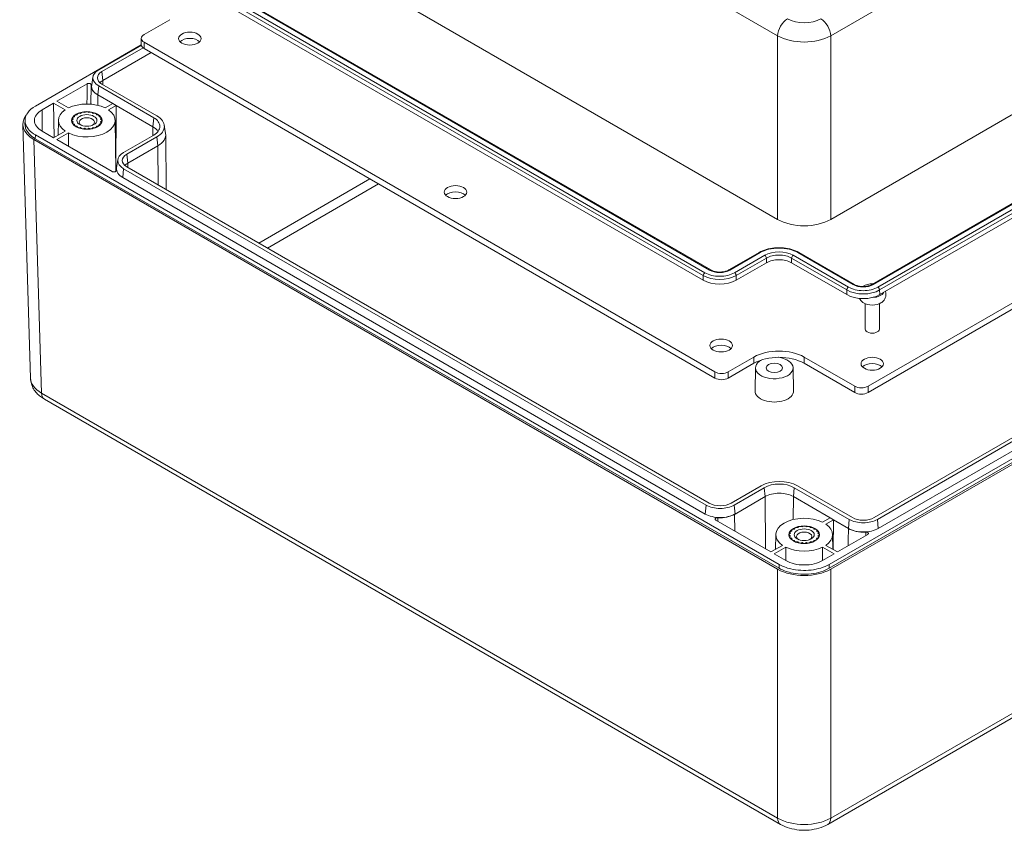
# Model space of a CAD drawing. Header units: millimetres. Extents: x 32 to 1714, y 32 to 1317.
# Tile 22 of 28: x 1137 to 1346, y 871 to 1044. Entities that reach past the tile are written whole.
import ezdxf

# ---------------------------------------------------------------- set-up
doc = ezdxf.new("R2010")
doc.units = ezdxf.units.MM
doc.header["$LTSCALE"] = 6.25
doc.layers.add('Visible (ANSI)', color=7, linetype='Continuous', lineweight=9)
doc.layers.add('Visible Narrow (ANSI)', color=7, linetype='Continuous', lineweight=9)

msp = doc.modelspace()

# ---------------------------------------------------------------- linework, layer by layer
at = {"layer": 'Visible (ANSI)'}
for p, q in [((1308.8405, 1001.1872), (1509.2087, 1116.8698)), ((1139.5167, 1092.43), (1297.554, 1001.1872)), ((1159.3198, 1062.0522), (1283.3393, 990.4495)), ((1157.7374, 1059.8702), (1281.7569, 988.2675)), ((1168.4262, 1043.6054), (1162.9654, 1040.4526)), ((1308.4891, 927.906), (1508.8573, 1043.5886)), ((1308.4983, 927.086), (1508.8666, 1042.7686)), ((1509.1854, 1042.5703), (1308.8419, 926.9019)), ((1162.3796, 1038.3088), (1162.3796, 1039.6361)), ((1162.3818, 1038.2545), (1139.8708, 1025.2578)), ((1153.3295, 1032.971), (1162.3883, 1038.2011)), ((1154.0066, 1032.5801), (1162.7582, 1037.6328)), ((1162.9654, 1038.8196), (1284.2342, 968.805)), ((1162.9654, 1037.4923), (1284.2342, 967.4777)), ((1154.1976, 1030.678), (1164.4828, 1036.6162)), ((1317.6583, 987.3877), (1398.0528, 1033.8035)), ((1152.1093, 1031.4596), (1151.8408, 1029.6809)), ((1319.2406, 985.2056), (1399.6351, 1031.6214)), ((1144.4574, 1026.2767), (1150.892, 1029.9916)), ((1151.7208, 1029.5295), (1151.6794, 1025.6548)), ((1165.0093, 1022.7818), (1153.3295, 1029.5251)), ((1165.6864, 1023.1727), (1154.0066, 1029.9161)), ((1153.1389, 1027.6228), (1156.3137, 1025.7899)), ((1141.2826, 1024.4437), (1143.7519, 1025.8693)), ((1143.8336, 1018.5845), (1143.7519, 1025.8693)), ((1143.7519, 1025.8693), (1146.1971, 1024.4576)), ((1146.9026, 1024.8649), (1144.4574, 1026.2767)), ((1156.3137, 1025.7899), (1154.7117, 1024.8649)), ((1155.4173, 1024.4576), (1157.0193, 1025.3825)), ((1157.0193, 1025.3825), (1156.3137, 1025.7899)), ((1157.0193, 1025.3825), (1156.9668, 1011.4187)), ((1157.0193, 1025.3825), (1164.8187, 1020.8795)), ((1148.2046, 1022.9689), (1147.836, 1022.8495)), ((1148.1553, 1023.2113), (1148.2046, 1022.9689)), ((1148.7417, 1023.3958), (1148.3273, 1023.348)), ((1148.8246, 1023.6351), (1148.7417, 1023.3958)), ((1149.4811, 1023.7059), (1149.0613, 1023.7344)), ((1149.688, 1023.9187), (1149.4811, 1023.7059)), ((1150.3502, 1023.869), (1149.9662, 1023.9709)), ((1150.6609, 1024.0345), (1150.3502, 1023.869)), ((1151.2641, 1023.869), (1150.9535, 1024.0345)), ((1151.6482, 1023.9709), (1151.2641, 1023.869)), ((1152.1333, 1023.7059), (1151.9264, 1023.9187)), ((1152.5531, 1023.7344), (1152.1333, 1023.7059)), ((1152.8727, 1023.3958), (1152.7898, 1023.6351)), ((1153.2871, 1023.348), (1152.8727, 1023.3958)), ((1153.4098, 1022.9689), (1153.4591, 1023.2113)), ((1153.7784, 1022.8495), (1153.4098, 1022.9689)), ((1137.2062, 1021.3083), (1138.8336, 967.4804)), ((1137.6665, 1021.4287), (1137.6795, 1022.2433)), ((1144.7659, 1022.2248), (1144.7326, 1019.1035)), ((1147.6322, 1022.2033), (1147.6322, 1022.0658)), ((1147.9222, 1022.4671), (1147.6356, 1022.2878)), ((1147.6356, 1022.1189), (1147.9222, 1021.9395)), ((1147.7456, 1022.6889), (1147.9222, 1022.4671)), ((1147.9222, 1021.9395), (1147.7456, 1021.7178)), ((1147.836, 1021.5572), (1148.2046, 1021.4377)), ((1148.2046, 1021.4377), (1148.1553, 1021.1953)), ((1148.3273, 1021.0587), (1148.7417, 1021.0108)), ((1148.7417, 1021.0108), (1148.8246, 1020.7715)), ((1152.7898, 1020.7715), (1152.8727, 1021.0108)), ((1152.8727, 1021.0108), (1153.2871, 1021.0587)), ((1153.4098, 1021.4377), (1153.7784, 1021.5572)), ((1153.4591, 1021.1953), (1153.4098, 1021.4377)), ((1153.6922, 1022.4671), (1153.8688, 1022.6889)), ((1153.9788, 1022.2878), (1153.6922, 1022.4671)), ((1153.6922, 1021.9395), (1153.9788, 1022.1189)), ((1153.8688, 1021.7178), (1153.6922, 1021.9395)), ((1153.9822, 1022.2033), (1153.9822, 1022.0658)), ((1156.8485, 1022.2248), (1156.964, 1011.4159)), ((1167.2672, 1021.2147), (1167.5357, 1019.4359)), ((1139.8708, 1019.1488), (1297.9081, 927.906)), ((1143.7519, 1018.5373), (1141.2826, 1019.9629)), ((1146.1971, 1019.949), (1143.7519, 1018.5373)), ((1144.4574, 1018.13), (1146.9026, 1019.5417)), ((1149.0613, 1020.6723), (1149.4811, 1020.7007)), ((1149.4811, 1020.7007), (1149.688, 1020.4879)), ((1149.9662, 1020.4357), (1150.3502, 1020.5376)), ((1150.3502, 1020.5376), (1150.6609, 1020.3722)), ((1150.9535, 1020.3722), (1151.2641, 1020.5376)), ((1151.2641, 1020.5376), (1151.6482, 1020.4357)), ((1151.9264, 1020.4879), (1152.1333, 1020.7007)), ((1152.1333, 1020.7007), (1152.5531, 1020.6723)), ((1158.6209, 1015.411), (1165.0093, 1019.0994)), ((1159.298, 1015.0201), (1165.6864, 1018.7085)), ((1167.5572, 1019.1688), (1167.6818, 1007.5157)), ((1297.5553, 926.9019), (1139.5427, 1018.1305)), ((1139.8616, 1018.3289), (1297.8989, 927.086)), ((1156.1832, 1011.3601), (1144.4574, 1018.13)), ((1159.4889, 1013.118), (1165.877, 1016.8062)), ((1157.4007, 1013.8996), (1157.1322, 1012.1209)), ((1157.0124, 1011.8524), (1157.0083, 1011.4713)), ((1282.3613, 940.5236), (1158.6209, 1011.9651)), ((1283.0384, 940.9145), (1159.298, 1012.3561)), ((1395.4267, 1011.1608), (1316.7611, 965.7432)), ((1282.1707, 938.6213), (1158.4303, 1010.0629)), ((1395.4267, 1009.8335), (1316.7611, 964.4159)), ((1287.1749, 990.4495), (1293.6131, 994.1666)), ((1302.0811, 994.1666), (1313.8226, 987.3877)), ((1288.7573, 988.2675), (1295.1955, 991.9846)), ((1300.4988, 991.9846), (1312.2403, 985.2056)), ((1308.2223, 872.7032), (1506.939, 987.4323)), ((1316.1626, 983.2679), (1316.1626, 977.8906)), ((1398.2811, 984.1709), (1318.0674, 937.8595)), ((1398.9582, 983.78), (1318.7446, 937.4686)), ((1319.1626, 983.2679), (1319.1626, 977.8906)), ((1399.1487, 981.8777), (1318.9351, 935.5663)), ((1292.5234, 971.9578), (1287.0626, 968.805)), ((1292.5234, 970.6305), (1287.0626, 967.4777)), ((1313.9327, 965.7432), (1303.1686, 971.9578)), ((1313.9327, 964.4159), (1303.1686, 970.6305)), ((1292.8583, 969.6862), (1292.7538, 964.799)), ((1300.8397, 969.6862), (1300.9441, 964.799)), ((1141.7892, 962.9926), (1298.1749, 872.7032)), ((1294.0411, 944.6029), (1287.6527, 940.9145)), ((1294.7182, 944.2119), (1288.3298, 940.5236)), ((1312.7761, 937.4686), (1301.0963, 944.2119)), ((1313.4532, 937.8595), (1301.7734, 944.6029)), ((1288.5203, 938.6213), (1294.9088, 942.3097)), ((1300.9057, 942.3097), (1308.7052, 937.8066)), ((1296.1433, 930.5541), (1284.4176, 937.3239)), ((1288.4174, 938.5619), (1288.5203, 938.6213)), ((1307.1032, 936.8817), (1308.7052, 937.8066)), ((1309.4107, 937.3993), (1307.8087, 936.4744)), ((1309.4107, 937.3993), (1308.7052, 937.8066)), ((1309.4107, 937.3993), (1309.3868, 931.0546)), ((1309.4107, 937.3993), (1312.5855, 935.5663)), ((1300.596, 934.9857), (1300.2274, 934.8663)), ((1300.5467, 935.2281), (1300.596, 934.9857)), ((1301.1331, 935.4126), (1300.7187, 935.3647)), ((1301.216, 935.6519), (1301.1331, 935.4126)), ((1301.8725, 935.7227), (1301.4527, 935.7512)), ((1302.0794, 935.9355), (1301.8725, 935.7227)), ((1302.7417, 935.8858), (1302.3576, 935.9877)), ((1303.0523, 936.0512), (1302.7417, 935.8858)), ((1303.6555, 935.8858), (1303.3449, 936.0512)), ((1304.0396, 935.9877), (1303.6555, 935.8858)), ((1304.5247, 935.7227), (1304.3178, 935.9355)), ((1304.9445, 935.7512), (1304.5247, 935.7227)), ((1305.2641, 935.4126), (1305.1812, 935.6519)), ((1305.6785, 935.3647), (1305.2641, 935.4126)), ((1305.8012, 934.9857), (1305.8505, 935.2281)), ((1306.1698, 934.8663), (1305.8012, 934.9857)), ((1297.1573, 934.2416), (1297.124, 931.1202)), ((1300.0236, 934.2201), (1300.0236, 934.0826)), ((1300.3136, 934.4839), (1300.027, 934.3045)), ((1300.027, 934.1357), (1300.3136, 933.9563)), ((1300.137, 934.7056), (1300.3136, 934.4839)), ((1300.3136, 933.9563), (1300.137, 933.7346)), ((1300.2274, 933.5739), (1300.596, 933.4545)), ((1300.596, 933.4545), (1300.5467, 933.2121)), ((1300.7187, 933.0755), (1301.1331, 933.0276)), ((1301.1331, 933.0276), (1301.216, 932.7883)), ((1305.1812, 932.7883), (1305.2641, 933.0276)), ((1305.2641, 933.0276), (1305.6785, 933.0755)), ((1305.8012, 933.4545), (1306.1698, 933.5739)), ((1305.8505, 933.2121), (1305.8012, 933.4545)), ((1306.0836, 934.4839), (1306.2602, 934.7056)), ((1306.3702, 934.3045), (1306.0836, 934.4839)), ((1306.0836, 933.9563), (1306.3702, 934.1357)), ((1306.2602, 933.7346), (1306.0836, 933.9563)), ((1306.3736, 934.2201), (1306.3736, 934.0826)), ((1309.2399, 934.2416), (1309.2732, 931.1202)), ((1316.6884, 934.269), (1310.2539, 930.5541)), ((1296.1433, 930.5541), (1298.5885, 931.9658)), ((1299.2941, 931.5585), (1296.8489, 930.1467)), ((1301.4527, 932.689), (1301.8725, 932.7175)), ((1301.8725, 932.7175), (1302.0794, 932.5047)), ((1302.3576, 932.4525), (1302.7417, 932.5544)), ((1302.7417, 932.5544), (1303.0523, 932.389)), ((1303.3449, 932.389), (1303.6555, 932.5544)), ((1303.6555, 932.5544), (1304.0396, 932.4525)), ((1304.3178, 932.5047), (1304.5247, 932.7175)), ((1304.5247, 932.7175), (1304.9445, 932.689)), ((1309.5484, 930.1467), (1307.1032, 931.5585)), ((1307.8087, 931.9658), (1310.2539, 930.5541)), ((1299.3182, 928.7211), (1296.8489, 930.1467)), ((1309.5484, 930.1467), (1307.079, 928.7211))]:
    msp.add_line(p, q, dxfattribs=at)
for centre, major_axis, ratio, start_param, end_param in [((1164.3796, 1039.6361), (-2, 0), 0.57735027, 5.49778714, 7.06858347), ((1172.6775, 1038.2578), (-2.3812, 0), 0.57735027, 3.64534852, 5.77942944), ((1164.3796, 1038.3088), (-2, 0), 0.57735027, 0, 0.78539816), ((1156.3137, 1031.2481), (-4.2204, 0), 0.57735027, 5.49778714, 7.06858347), ((1156.3137, 1031.2481), (-3.2628, 0), 0.57735027, 5.49778714, 7.06858347), ((1156.2106, 1029.5135), (-4.4899, 0), 0.57735027, 6.18775752, 7.10055395), ((1156.3137, 1029.4558), (-4.4899, 0), 0.57735027, 6.19625406, 7.06858347), ((1156.3137, 1029.4558), (-2.9933, 0), 0.57735027, 5.49778714, 5.841112), ((1156.3145, 1029.4559), (-2.9938, -0.0001), 0.57735025, 5.49793934, 5.84121997), ((1156.3145, 1029.4559), (-2.9938, -0.0001), 0.57735025, 5.49774905, 5.49793934), ((1150.8072, 1022.2033), (-6.0414, 0), 0.57735027, 4.00966134, 5.41511663), ((1145.1894, 1021.3887), (-7.9844, 0), 0.57717444, 5.85530607, 7.06843118), ((1145.1631, 1022.2033), (-5.4878, 0), 0.57735027, 5.49778714, 7.06858347), ((1150.8072, 1022.2033), (-6.0414, 0), 0.57735027, 5.58045766, 6.98591295), ((1150.8072, 1022.2033), (6.0414, 0), 0.57735027, 4.00966134, 6.98591295), ((1150.8072, 1022.2033), (-3.175, 0), 0.57735027, 5.92294342, 6.01510866), ((1150.8072, 1022.2033), (3.175, 0), 0.57735027, 2.4671915, 2.55935675), ((1150.8072, 1022.2033), (3.175, 0), 0.57735027, 2.15303224, 2.24519748), ((1150.8072, 1022.2033), (3.175, 0), 0.57735027, 1.83887297, 1.93103821), ((1150.8072, 1022.2033), (3.175, 0), 0.57735027, 1.5247137, 1.61687895), ((1150.8072, 1022.2033), (3.175, 0), 0.57735027, 1.21055444, 1.30271968), ((1150.8072, 1022.2033), (3.175, 0), 0.57735027, 0.89639517, 0.98856042), ((1150.8072, 1022.2033), (3.175, 0), 0.57735027, 0.58223591, 0.67440115), ((1150.8072, 1022.2033), (3.175, 0), 0.57735027, 0.26807664, 0.36024189), ((1161.8203, 1020.9406), (5.4675, 0), 0.57735027, 5.49778714, 7.06858347), ((1150.8072, 1021.5516), (-3.2392, 0), 0.57735027, 6.0635649, 6.11118124), ((1150.8072, 1022.2033), (-3.175, 0), 0.57735027, 6.23710268, 6.32926793), ((1150.8072, 1022.2033), (-3.175, 0), 0.57735027, 0.26807664, 0.36024189), ((1150.8072, 1022.2033), (-3.175, 0), 0.57735027, 0.58223591, 0.67440115), ((1150.8072, 1022.2033), (-3.175, 0), 0.57735027, 0.89639517, 0.98856042), ((1150.8072, 1021.8428), (-1.6256, 0), 0.57735027, 2.29587808, 7.12889989), ((1150.8072, 1022.2033), (-3.175, 0), 0.57735027, 2.15303224, 2.24519748), ((1150.8072, 1022.2033), (-3.175, 0), 0.57735027, 2.4671915, 2.55935675), ((1150.8072, 1022.2033), (3.175, 0), 0.57735027, 5.92294342, 6.01510866), ((1150.8072, 1022.2033), (3.175, 0), 0.57735027, 6.23710268, 6.32926793), ((1150.8072, 1021.5516), (3.2392, 0), 0.57735027, 0.17200407, 0.20151043), ((1161.8203, 1019.1483), (4.2404, 0), 0.57735027, 0.280099, 0.78539816), ((1161.8203, 1020.9406), (4.51, 0), 0.57735027, 5.49778714, 7.06858347), ((1150.8072, 1022.2033), (-3.175, 0), 0.57735027, 1.21055444, 1.30271968), ((1150.8072, 1022.2033), (-3.175, 0), 0.57735027, 1.5247137, 1.61687895), ((1150.8072, 1022.2033), (-3.175, 0), 0.57735027, 1.83887297, 1.93103821), ((1161.8203, 1019.1483), (5.7371, 0), 0.57735027, 5.49778714, 6.37011655), ((1161.6051, 1013.6881), (-4.2204, 0), 0.57735027, 5.49778714, 7.06858347), ((1161.6051, 1013.6881), (-3.2628, 0), 0.57735027, 5.49778714, 7.06858347), ((1161.5022, 1011.8364), (-4.4899, 0), 0.57735027, 5.99169847, 6.37796752), ((1161.6051, 1011.8958), (-2.9932, 0), 0.57735027, 5.49778714, 5.841112), ((1161.6058, 1011.8958), (2.9938, -0.0001), 0.57735025, 2.3563848, 2.69967517), ((1161.6058, 1011.8958), (2.9938, -0.0001), 0.57735025, 2.35623261, 2.3563848), ((1161.6051, 1011.8958), (-4.4899, 0), 0.57735027, 6.19625406, 7.06858347), ((1229.1187, 1005.6714), (-2.3812, 0), 0.57735027, 3.64534852, 5.77942944), ((1303.1973, 1004.4473), (7.982, 0), 0.57752615, 3.92714311, 5.49763485), ((1297.8471, 990.4537), (3.75, 0), 0.57735027, 0.78539816, 2.35619449), ((1285.2571, 990.2883), (4.95, 0), 0.57735027, 3.92699082, 5.49778714), ((1317.6626, 986.0556), (2.5, 0), 0.57735027, 1.49804662, 2.48503209), ((1315.7405, 987.2265), (4.95, 0), 0.57735027, 3.92699082, 5.49778714), ((1317.6626, 986.0556), (2.5, 0), 0.57735027, 4.74461587, 6.02799482), ((1317.6626, 984.4226), (-2.5, 0), 0.57735027, 0.73884567, 2.40274698), ((1317.6626, 977.8906), (1.5, 0), 0.57735027, 3.14159265, 6.28318531), ((1285.56, 973.085), (2.3812, 0), 0.57735027, 0.50375586, 2.63783679), ((1297.846, 968.8848), (-7.5273, 0), 0.57735027, 3.92699082, 5.49778714), ((1296.849, 969.6578), (3.991, 0), 0.57735027, 2.33252729, 7.62726891), ((1297.846, 967.5575), (-7.5273, 0), 0.57735027, 3.92699082, 5.49778714), ((1317.6626, 969.2148), (2.3813, 0), 0.57735027, 0.50375586, 2.63783679), ((1285.6484, 969.6215), (-2, 0), 0.57735027, 0.78539816, 2.35619449), ((1285.6484, 968.2942), (2, 0), 0.57735027, 3.92699082, 5.49778714), ((1296.849, 964.7698), (4.0955, 0), 0.57735027, 3.12924975, 6.29552822), ((1315.3469, 966.5597), (-2, 0), 0.57735027, 0.78539816, 2.35619449), ((1315.3469, 965.2324), (2, 0), 0.57735027, 3.92699082, 5.49778714), ((1297.9072, 942.3708), (-5.4675, 0), 0.57735027, 3.92699082, 5.49778714), ((1297.9072, 942.3708), (-4.51, 0), 0.57735027, 3.92699082, 5.49778714), ((1297.9072, 940.5785), (4.2404, 0), 0.57735027, 0.78539816, 2.35619449), ((1285.3455, 942.2465), (-4.2204, 0), 0.57735027, 0.78539816, 2.35619449), ((1285.3455, 942.2465), (-3.2628, 0), 0.57735027, 0.78539816, 2.35619449), ((1285.3455, 940.4543), (-4.4899, 0), 0.57735027, 0.78539816, 2.35619449), ((1285.2426, 940.3948), (4.4899, 0), 0.57735027, 4.61760677, 5.49778714), ((1303.1986, 934.2201), (-6.0414, 0), 0.57735027, 4.00966134, 6.98591295), ((1315.7603, 939.1916), (-4.2204, 0), 0.57735027, 0.78539816, 2.35619449), ((1315.7603, 939.1916), (-3.2628, 0), 0.57735027, 0.78539816, 2.35619449), ((1303.1986, 934.2201), (3.175, 0), 0.57735027, 2.4671915, 2.55935675), ((1303.1986, 934.2201), (3.175, 0), 0.57735027, 2.15303224, 2.24519748), ((1303.1986, 934.2201), (3.175, 0), 0.57735027, 1.83887297, 1.93103821), ((1303.1986, 934.2201), (3.175, 0), 0.57735027, 1.5247137, 1.61687895), ((1303.1986, 934.2201), (3.175, 0), 0.57735027, 1.21055444, 1.30271968), ((1303.1986, 934.2201), (3.175, 0), 0.57735027, 0.89639517, 0.98856042), ((1303.1986, 934.2201), (3.175, 0), 0.57735027, 0.58223591, 0.67440115), ((1303.1986, 934.2201), (6.0414, 0), 0.57735027, 5.58045766, 6.98591295), ((1315.7603, 937.3993), (-4.4899, 0), 0.57735027, 0.78539816, 2.35619449), ((1315.8602, 937.3398), (4.4899, 0), 0.57735027, 3.89502033, 4.80781676), ((1303.1986, 933.5684), (-3.2392, 0), 0.57735027, 6.0635649, 6.11118124), ((1303.1986, 934.2201), (-3.175, 0), 0.57735027, 6.23710268, 6.32926793), ((1303.1986, 934.2201), (-3.175, 0), 0.57735027, 5.92294342, 6.01510866), ((1303.1986, 934.2201), (-3.175, 0), 0.57735027, 0.26807664, 0.36024189), ((1303.1986, 934.2201), (-3.175, 0), 0.57735027, 0.58223591, 0.67440115), ((1303.1986, 933.8595), (-1.6256, 0), 0.57735027, 2.29587808, 7.12889989), ((1303.1986, 934.2201), (-3.175, 0), 0.57735027, 2.4671915, 2.55935675), ((1303.1986, 934.2201), (3.175, 0), 0.57735027, 0.26807664, 0.36024189), ((1303.1986, 934.2201), (3.175, 0), 0.57735027, 5.92294342, 6.01510866), ((1303.1986, 934.2201), (3.175, 0), 0.57735027, 6.23710268, 6.32926793), ((1303.1986, 933.5684), (3.2392, 0), 0.57735027, 0.17200407, 0.20151043), ((1303.1986, 934.2201), (6.0414, 0), 0.57735027, 4.00966134, 5.41511663), ((1303.1986, 934.2201), (-3.175, 0), 0.57735027, 0.89639517, 0.98856042), ((1303.1986, 934.2201), (-3.175, 0), 0.57735027, 1.21055444, 1.30271968), ((1303.1986, 934.2201), (-3.175, 0), 0.57735027, 1.5247137, 1.61687895), ((1303.1986, 934.2201), (-3.175, 0), 0.57735027, 1.83887297, 1.93103821), ((1303.1986, 934.2201), (-3.175, 0), 0.57735027, 2.15303224, 2.24519748), ((1303.1986, 930.9615), (-5.4878, 0), 0.57735027, 0.78539816, 2.35619449), ((1303.1986, 930.162), (-7.982, 0), 0.57752615, 0.78555046, 2.3560422)]:
    msp.add_ellipse(centre, major_axis=major_axis, ratio=ratio, start_param=start_param, end_param=end_param, dxfattribs=at)
for centre, major_axis in [((1172.6775, 1039.5851), (2.3813, 0)), ((1150.8072, 1022.2033), (3.2427, 0)), ((1150.8072, 1022.2033), (2.1336, 0)), ((1229.1187, 1006.9987), (2.3813, 0)), ((1285.56, 974.4123), (-2.3813, 0)), ((1296.849, 969.6578), (1.7461, 0)), ((1317.6626, 970.5421), (-2.3813, 0)), ((1303.1986, 934.2201), (3.2427, 0)), ((1303.1986, 934.2201), (2.1336, 0))]:
    msp.add_ellipse(centre, major_axis=major_axis, ratio=0.57735027, dxfattribs=at)
for points, knots in [([(1151.7412, 1029.7605), (1151.7474, 1029.7979), (1151.7409, 1029.8356), (1151.7032, 1029.9074), (1151.6724, 1029.9409), (1151.5903, 1029.9991), (1151.5398, 1030.0232), (1151.4257, 1030.059), (1151.3632, 1030.0703), (1151.2341, 1030.0784), (1151.1688, 1030.0751), (1151.0862, 1030.0614), (1151.0665, 1030.0573), (1151.0472, 1030.0525), (1150.9893, 1030.0381), (1150.9366, 1030.0174), (1150.892, 1029.9916)], [0, 0, 0, 0, 0.019558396, 0.019558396, 0.039103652, 0.039103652, 0.058632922, 0.058632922, 0.078152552, 0.078152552, 0.097674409, 0.097674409, 0.103991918, 0.103991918, 0.103991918, 0.123004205, 0.123004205, 0.123004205, 0.123004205]), ([(1139.8708, 1025.2578), (1139.1783, 1024.8579), (1137.7891, 1023.6598), (1137.3868, 1021.3105), (1138.832, 1019.7487), (1139.8708, 1019.1488)], [-7.06843118, -7.06843118, -7.06843118, -7.06843118, -6.67580824, -6.08687384, -5.49793944, -5.49793944, -5.49793944, -5.49793944]), ([(1137.6696, 1021.4281), (1137.6641, 1021.1316), (1137.8444, 1019.9851), (1138.8209, 1018.9298), (1139.8616, 1018.3289)], [-6.29244888, -6.29244888, -6.29244888, -6.29244888, -6.08687384, -5.497939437, -5.497939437, -5.497939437, -5.497939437]), ([(1156.1832, 1011.3601), (1156.2279, 1011.3343), (1156.2806, 1011.3136), (1156.3386, 1011.2992), (1156.3983, 1011.2844), (1156.4624, 1011.2764), (1156.5923, 1011.2751), (1156.6568, 1011.2818), (1156.7777, 1011.309), (1156.833, 1011.3293), (1156.927, 1011.3811), (1156.9648, 1011.412), (1157.012, 1011.4729), (1157.0254, 1011.5013), (1157.0313, 1011.5303), (1157.0354, 1011.5505), (1157.0358, 1011.5709), (1157.0325, 1011.5911)], [0, 0, 0, 0, 0.018999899, 0.018999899, 0.018999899, 0.038545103, 0.038545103, 0.058076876, 0.058076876, 0.077605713, 0.077605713, 0.097143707, 0.097143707, 0.112380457, 0.112380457, 0.112380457, 0.12296174, 0.12296174, 0.12296174, 0.12296174]), ([(1293.6131, 994.1666), (1294.0696, 994.4302), (1294.5888, 994.647), (1295.7074, 994.9761), (1296.3068, 995.0882), (1297.5336, 995.2004), (1298.1607, 995.2004), (1299.3874, 995.0882), (1299.9868, 994.9761), (1301.1055, 994.647), (1301.6247, 994.4302), (1302.0811, 994.1666)], [1.57079633, 1.57079633, 1.57079633, 1.57079633, 1.88495559, 1.88495559, 2.19911486, 2.19911486, 2.51327412, 2.51327412, 2.82743339, 2.82743339, 3.14159265, 3.14159265, 3.14159265, 3.14159265]), ([(1283.3393, 990.4495), (1283.5113, 990.3502), (1283.7162, 990.2611), (1284.1753, 990.1171), (1284.4304, 990.0629), (1284.9643, 989.9992), (1285.2433, 989.9902), (1285.7928, 990.0202), (1286.0631, 990.0591), (1286.5625, 990.1786), (1286.7919, 990.2587), (1287.0551, 990.3837), (1287.1169, 990.416), (1287.1749, 990.4495)], [0, 0, 0, 0, 0.28785227, 0.28785227, 0.58140601, 0.58140601, 0.8794185, 0.8794185, 1.1781671, 1.1781671, 1.47369009, 1.47369009, 1.57079633, 1.57079633, 1.57079633, 1.57079633]), ([(1313.8226, 987.3877), (1313.9947, 987.2884), (1314.1995, 987.1992), (1314.6587, 987.0552), (1314.9138, 987.0011), (1315.4476, 986.9373), (1315.7267, 986.9284), (1316.2762, 986.9583), (1316.5465, 986.9973), (1317.0459, 987.1167), (1317.2753, 987.1968), (1317.5385, 987.3218), (1317.6002, 987.3542), (1317.6583, 987.3877)], [6.28318531, 6.28318531, 6.28318531, 6.28318531, 6.57103758, 6.57103758, 6.86459131, 6.86459131, 7.1626038, 7.1626038, 7.46135241, 7.46135241, 7.7568754, 7.7568754, 7.85398163, 7.85398163, 7.85398163, 7.85398163]), ([(1315.6802, 986.9366), (1315.7118, 986.9595), (1315.7438, 986.9815), (1315.7887, 987.0111), (1315.8016, 987.0194), (1315.8145, 987.0276)], [5.5569462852, 5.5569462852, 5.5569462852, 5.5569462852, 5.6033077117, 5.6033077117, 5.6218594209, 5.6218594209, 5.6218594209, 5.6218594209]), ([(1320.4462, 985.9017), (1320.4579, 985.8694), (1320.4687, 985.8365), (1320.5437, 985.5889), (1320.5731, 985.3537), (1320.5459, 984.9039), (1320.4946, 984.6906), (1320.3305, 984.2882), (1320.2133, 984.104), (1319.9204, 983.7525), (1319.7378, 983.5994), (1319.5366, 983.4671), (1319.5237, 983.4587), (1319.5108, 983.4506)], [1.536127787, 1.536127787, 1.536127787, 1.536127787, 1.568424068, 1.568424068, 1.776275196, 1.776275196, 1.972720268, 1.972720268, 2.189817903, 2.189817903, 2.461715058, 2.461715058, 2.480266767, 2.480266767, 2.480266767, 2.480266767]), ([(1315.8145, 983.4506), (1315.6088, 983.581), (1315.4091, 983.7448), (1315.1261, 984.0888), (1315.0285, 984.2375), (1314.9499, 984.4053)], [4.144168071, 4.144168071, 4.144168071, 4.144168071, 4.439706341, 4.439706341, 4.618823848, 4.618823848, 4.618823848, 4.618823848]), ([(1138.8336, 967.4804), (1138.8461, 967.0678), (1138.9145, 966.6586), (1139.1452, 965.8873), (1139.3068, 965.5254), (1139.6919, 964.8649), (1139.915, 964.5657), (1140.3992, 964.0265), (1140.6603, 963.786), (1141.2074, 963.3544), (1141.4937, 963.1632), (1141.7892, 962.9926)], [0.017447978, 0.017447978, 0.017447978, 0.017447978, 0.171007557, 0.171007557, 0.324567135, 0.324567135, 0.478126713, 0.478126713, 0.631686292, 0.631686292, 0.78524587, 0.78524587, 0.78524587, 0.78524587]), ([(1284.8177, 937.8143), (1284.7529, 937.8178), (1284.6876, 937.814), (1284.5631, 937.7922), (1284.5052, 937.7744), (1284.4045, 937.727), (1284.3627, 937.6978), (1284.3008, 937.6319), (1284.2813, 937.5958), (1284.2673, 937.5213), (1284.273, 937.4836), (1284.2969, 937.436), (1284.3039, 937.4247), (1284.3121, 937.4137), (1284.3371, 937.3802), (1284.3729, 937.3497), (1284.4176, 937.3239)], [0, 0, 0, 0, 0.019558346, 0.019558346, 0.03910357, 0.03910357, 0.058632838, 0.058632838, 0.078152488, 0.078152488, 0.097674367, 0.097674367, 0.103939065, 0.103939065, 0.103939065, 0.122971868, 0.122971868, 0.122971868, 0.122971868]), ([(1316.6884, 934.269), (1316.733, 934.2948), (1316.7688, 934.3252), (1316.7938, 934.3587), (1316.8195, 934.3931), (1316.8333, 934.4301), (1316.8356, 934.5051), (1316.8241, 934.5424), (1316.7769, 934.6122), (1316.7418, 934.6441), (1316.6522, 934.6984), (1316.5987, 934.7202), (1316.4933, 934.7475), (1316.4443, 934.7552), (1316.3942, 934.7587), (1316.3589, 934.7611), (1316.3233, 934.7613), (1316.288, 934.7593)], [0, 0, 0, 0, 0.018979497, 0.018979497, 0.018979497, 0.03852511, 0.03852511, 0.058057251, 0.058057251, 0.077586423, 0.077586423, 0.097124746, 0.097124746, 0.112318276, 0.112318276, 0.112318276, 0.122996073, 0.122996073, 0.122996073, 0.122996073]), ([(1297.8989, 927.086), (1298.5927, 926.6854), (1300.6716, 925.882), (1304.7476, 925.6493), (1307.4576, 926.4852), (1308.4983, 927.086)], [-7.06843118, -7.06843118, -7.06843118, -7.06843118, -6.67580824, -6.08687384, -5.49793944, -5.49793944, -5.49793944, -5.49793944]), ([(1297.9081, 927.906), (1298.6007, 927.5061), (1300.676, 926.7041), (1304.7449, 926.4718), (1307.4501, 927.3062), (1308.4891, 927.906)], [-7.06843118, -7.06843118, -7.06843118, -7.06843118, -6.67580824, -6.08687384, -5.49793944, -5.49793944, -5.49793944, -5.49793944]), ([(1298.1749, 872.7032), (1298.7794, 872.3542), (1299.4227, 872.0904), (1300.756, 871.6981), (1301.4466, 871.5705), (1302.8449, 871.4426), (1303.5524, 871.4426), (1304.9506, 871.5705), (1305.6412, 871.6981), (1306.9745, 872.0904), (1307.6178, 872.3542), (1308.2223, 872.7032)], [-0.78524587, -0.78524587, -0.78524587, -0.78524587, -0.47114752, -0.47114752, -0.15704917, -0.15704917, 0.15704917, 0.15704917, 0.47114752, 0.47114752, 0.78524587, 0.78524587, 0.78524587, 0.78524587])]:
    msp.add_open_spline(points, degree=3, knots=knots, dxfattribs=at)
for points, weights in [([(1153.1389, 1027.6228), (1153.1308, 1026.5253), (1153.1226, 1025.425)], [1.00000000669, 1.00000000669, 1.00000000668]), ([(1146.9026, 1019.5417), (1146.8978, 1018.1361), (1146.8929, 1016.7239)], [1, 1.00004245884, 1.00008030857]), ([(1312.5573, 931.884), (1312.5714, 933.7291), (1312.5855, 935.5663)], [1.00000002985, 1.00000002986, 1.00000002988]), ([(1299.2941, 931.5585), (1299.2892, 930.1529), (1299.2843, 928.7406)], [1, 1.00004245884, 1.00008030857]), ([(1307.1129, 928.7406), (1307.108, 930.1529), (1307.1032, 931.5585)], [1.00008030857, 1.00004245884, 1])]:
    msp.add_rational_spline(points, weights, degree=2, dxfattribs=at)
for points in [[(1152.7898, 1023.6351), (1152.8386, 1023.5539), (1152.8862, 1023.4718), (1152.9326, 1023.3889)], [(1153.4591, 1023.2113), (1153.4966, 1023.1143), (1153.5322, 1023.0166), (1153.566, 1022.9183)], [(1147.6793, 1021.8659), (1147.6397, 1021.9517), (1147.6249, 1022.035), (1147.6356, 1022.1189)], [(1147.7456, 1021.7178), (1147.7311, 1021.6969), (1147.7181, 1021.6762), (1147.7064, 1021.6557)], [(1147.7672, 1022.6589), (1147.7597, 1022.6689), (1147.7525, 1022.6789), (1147.7456, 1022.6889)], [(1147.9066, 1022.4574), (1147.8623, 1022.5265), (1147.8156, 1022.5938), (1147.7671, 1022.6589)], [(1147.7956, 1021.5093), (1147.8083, 1021.5251), (1147.8218, 1021.5411), (1147.836, 1021.5572)], [(1148.2046, 1021.4377), (1148.1399, 1021.3654), (1148.0846, 1021.2959), (1148.0391, 1021.2283)], [(1148.1553, 1021.1953), (1148.1413, 1021.1836), (1148.1275, 1021.1721), (1148.114, 1021.1606)], [(1148.2858, 1021.0261), (1148.2995, 1021.0369), (1148.3133, 1021.0477), (1148.3273, 1021.0587)], [(1148.7417, 1021.0108), (1148.679, 1020.9564), (1148.6191, 1020.9036), (1148.5623, 1020.8524)], [(1148.8246, 1020.7715), (1148.8107, 1020.7612), (1148.7968, 1020.7509), (1148.7831, 1020.7407)], [(1152.7487, 1020.7038), (1152.7625, 1020.7263), (1152.7762, 1020.7489), (1152.7898, 1020.7715)], [(1153.2871, 1021.0587), (1153.2738, 1021.029), (1153.2603, 1020.9994), (1153.2466, 1020.9699)], [(1153.419, 1021.0938), (1153.4326, 1021.1275), (1153.4459, 1021.1614), (1153.4591, 1021.1953)], [(1153.7784, 1021.5572), (1153.7663, 1021.5065), (1153.7537, 1021.4559), (1153.7406, 1021.4054)], [(1153.8332, 1021.5304), (1153.8458, 1021.5927), (1153.8577, 1021.6552), (1153.8688, 1021.7178)], [(1153.8688, 1022.6889), (1153.8904, 1022.567), (1153.9089, 1022.4446), (1153.9243, 1022.3218)], [(1153.9788, 1022.1189), (1153.9752, 1022.0005), (1153.9687, 1021.8823), (1153.9594, 1021.7642)], [(1153.9777, 1021.8106), (1153.9806, 1021.8956), (1153.9821, 1021.9807), (1153.9822, 1022.0658)], [(1149.0197, 1020.6413), (1149.0335, 1020.6515), (1149.0473, 1020.6619), (1149.0613, 1020.6723)], [(1149.4811, 1020.7007), (1149.4191, 1020.6479), (1149.3583, 1020.5964), (1149.2988, 1020.5461)], [(1149.688, 1020.4879), (1149.6741, 1020.4769), (1149.6602, 1020.4661), (1149.6464, 1020.4552)], [(1149.9246, 1020.4018), (1149.9384, 1020.4131), (1149.9523, 1020.4244), (1149.9662, 1020.4357)], [(1150.3502, 1020.5376), (1150.2891, 1020.4799), (1150.2282, 1020.4234), (1150.1677, 1020.3679)], [(1150.6609, 1020.3722), (1150.6471, 1020.3595), (1150.6332, 1020.3469), (1150.6193, 1020.3343)], [(1150.9119, 1020.3321), (1150.9257, 1020.3454), (1150.9396, 1020.3588), (1150.9535, 1020.3722)], [(1151.2641, 1020.5376), (1151.204, 1020.47), (1151.1436, 1020.4034), (1151.0831, 1020.338)], [(1151.6482, 1020.4357), (1151.6344, 1020.4201), (1151.6205, 1020.4045), (1151.6067, 1020.389)], [(1151.885, 1020.4376), (1151.8988, 1020.4543), (1151.9126, 1020.4711), (1151.9264, 1020.4879)], [(1152.1333, 1020.7007), (1152.0751, 1020.6168), (1152.0159, 1020.5341), (1151.9558, 1020.4526)], [(1152.5531, 1020.6723), (1152.5394, 1020.6517), (1152.5257, 1020.6312), (1152.5119, 1020.6107)], [(1305.1812, 935.6519), (1305.23, 935.5706), (1305.2776, 935.4885), (1305.324, 935.4056)], [(1305.8505, 935.2281), (1305.888, 935.1311), (1305.9236, 935.0334), (1305.9574, 934.9351)], [(1300.0707, 933.8827), (1300.0311, 933.9685), (1300.0163, 934.0517), (1300.027, 934.1357)], [(1300.137, 933.7346), (1300.1226, 933.7137), (1300.1095, 933.693), (1300.0978, 933.6725)], [(1300.1586, 934.6756), (1300.1511, 934.6857), (1300.1439, 934.6957), (1300.137, 934.7056)], [(1300.298, 934.4741), (1300.2537, 934.5433), (1300.2071, 934.6106), (1300.1586, 934.6757)], [(1300.187, 933.5261), (1300.1997, 933.5419), (1300.2132, 933.5578), (1300.2274, 933.5739)], [(1300.596, 933.4545), (1300.5313, 933.3822), (1300.476, 933.3127), (1300.4305, 933.2451)], [(1300.5467, 933.2121), (1300.5327, 933.2004), (1300.5189, 933.1889), (1300.5054, 933.1774)], [(1300.6772, 933.0428), (1300.6909, 933.0536), (1300.7047, 933.0645), (1300.7187, 933.0755)], [(1301.1331, 933.0276), (1301.0704, 932.9732), (1301.0105, 932.9204), (1300.9538, 932.8691)], [(1305.6785, 933.0755), (1305.6652, 933.0458), (1305.6517, 933.0162), (1305.6381, 932.9867)], [(1305.8104, 933.1105), (1305.824, 933.1443), (1305.8373, 933.1782), (1305.8505, 933.2121)], [(1306.1698, 933.5739), (1306.1577, 933.5232), (1306.1451, 933.4726), (1306.132, 933.4222)], [(1306.2246, 933.5472), (1306.2372, 933.6095), (1306.2491, 933.672), (1306.2602, 933.7346)], [(1306.2602, 934.7056), (1306.2818, 934.5837), (1306.3003, 934.4613), (1306.3157, 934.3386)], [(1306.3702, 934.1357), (1306.3666, 934.0173), (1306.3601, 933.8991), (1306.3508, 933.781)], [(1306.3691, 933.8274), (1306.3721, 933.9124), (1306.3736, 933.9975), (1306.3736, 934.0826)], [(1301.216, 932.7883), (1301.2021, 932.778), (1301.1882, 932.7677), (1301.1745, 932.7575)], [(1301.4111, 932.6581), (1301.4249, 932.6683), (1301.4388, 932.6787), (1301.4527, 932.689)], [(1301.8725, 932.7175), (1301.8105, 932.6647), (1301.7497, 932.6131), (1301.6902, 932.5629)], [(1302.0794, 932.5047), (1302.0655, 932.4937), (1302.0516, 932.4828), (1302.0378, 932.472)], [(1302.316, 932.4186), (1302.3298, 932.4298), (1302.3437, 932.4411), (1302.3576, 932.4525)], [(1302.7417, 932.5544), (1302.6805, 932.4967), (1302.6196, 932.4402), (1302.5591, 932.3847)], [(1303.0523, 932.389), (1303.0385, 932.3763), (1303.0246, 932.3636), (1303.0107, 932.3511)], [(1303.3033, 932.3489), (1303.3172, 932.3622), (1303.331, 932.3756), (1303.3449, 932.389)], [(1303.6555, 932.5544), (1303.5954, 932.4868), (1303.535, 932.4202), (1303.4745, 932.3547)], [(1304.0396, 932.4525), (1304.0258, 932.4368), (1304.012, 932.4213), (1303.9981, 932.4057)], [(1304.2764, 932.4544), (1304.2902, 932.4711), (1304.304, 932.4878), (1304.3178, 932.5047)], [(1304.5247, 932.7175), (1304.4665, 932.6336), (1304.4073, 932.5509), (1304.3472, 932.4693)], [(1304.9445, 932.689), (1304.9308, 932.6685), (1304.9171, 932.648), (1304.9033, 932.6275)], [(1305.1401, 932.7206), (1305.1539, 932.7431), (1305.1676, 932.7657), (1305.1812, 932.7883)]]:
    msp.add_open_spline(points, degree=3, dxfattribs=at)
at = {"layer": 'Visible Narrow (ANSI)'}
for p, q in [((1308.8405, 1040.1879), (1508.0499, 1155.2015)), ((1140.6756, 1130.7617), (1297.554, 1040.1879)), ((1157.7486, 1060.8618), (1281.7681, 989.2591)), ((1282.1216, 989.8661), (1158.1021, 1061.4688)), ((1159.0698, 1062.0274), (1283.0893, 990.4248)), ((1297.554, 1040.1879), (1297.554, 1001.1872)), ((1308.8405, 1001.1872), (1308.8405, 1040.1879)), ((1162.9654, 1037.4923), (1162.9654, 1038.8196)), ((1317.9083, 987.3629), (1398.3028, 1033.7787)), ((1154.1972, 1030.6778), (1154.0066, 1032.5801)), ((1399.2704, 1033.22), (1318.8759, 986.8042)), ((1319.2295, 986.1972), (1399.624, 1032.613)), ((1153.1389, 1027.6228), (1153.3295, 1029.5251)), ((1154.2041, 1029.802), (1154.1976, 1030.678)), ((1141.2826, 1024.4437), (1141.3504, 1019.9238)), ((1164.8187, 1020.8795), (1164.8045, 1018.9811)), ((1164.8187, 1020.8795), (1165.0093, 1022.7818)), ((1139.8708, 1019.1488), (1139.8616, 1018.3289)), ((1165.877, 1016.8062), (1165.6864, 1018.7085)), ((1141.1696, 964.3203), (1139.5427, 1018.1305)), ((1165.877, 1016.8062), (1165.9393, 1008.5217)), ((1159.4886, 1013.1178), (1159.298, 1015.0201)), ((1159.4955, 1012.2421), (1159.4889, 1013.118)), ((1158.4303, 1010.0629), (1158.6209, 1011.9651)), ((1210.9427, 1009.7926), (1187.3404, 996.1658)), ((1189.1586, 995.116), (1212.7609, 1008.7428)), ((1287.4249, 990.4248), (1293.8631, 994.1419)), ((1294.8308, 993.5832), (1288.3926, 989.8661)), ((1312.605, 986.8042), (1300.8635, 993.5832)), ((1301.8311, 994.1419), (1313.5726, 987.3629)), ((1288.7461, 989.2591), (1295.1843, 992.9762)), ((1295.1955, 991.9846), (1295.1843, 992.9762)), ((1300.4988, 991.9846), (1300.5099, 992.9762)), ((1300.5099, 992.9762), (1312.2514, 986.1972)), ((1281.7569, 988.2675), (1281.7681, 989.2591)), ((1288.7573, 988.2675), (1288.7461, 989.2591)), ((1507.5586, 988.7601), (1308.8419, 874.031)), ((1312.2403, 985.2056), (1312.2514, 986.1972)), ((1319.2406, 985.2056), (1319.2295, 986.1972)), ((1292.5234, 970.6305), (1292.5234, 971.9578)), ((1303.1686, 970.6305), (1303.1686, 971.9578)), ((1284.2342, 968.805), (1284.2342, 967.4777)), ((1287.0626, 967.4777), (1287.0626, 968.805)), ((1297.5553, 874.031), (1141.1696, 964.3203)), ((1313.9327, 965.7432), (1313.9327, 964.4159)), ((1316.7611, 964.4159), (1316.7611, 965.7432)), ((1294.9088, 942.3097), (1294.7182, 944.2119)), ((1300.9057, 942.3097), (1301.0963, 944.2119)), ((1294.9088, 942.3097), (1294.9923, 931.2186)), ((1300.9057, 942.3097), (1300.869, 937.4383)), ((1282.1707, 938.6213), (1282.3613, 940.5236)), ((1288.5203, 938.6213), (1288.3298, 940.5236)), ((1288.4174, 938.5619), (1288.4442, 934.9992)), ((1312.5855, 935.5663), (1312.7761, 937.4686)), ((1318.9351, 935.5663), (1318.7446, 937.4686)), ((1297.5553, 926.9019), (1297.5553, 874.031)), ((1297.9081, 927.906), (1297.8989, 927.086)), ((1308.4891, 927.906), (1308.4983, 927.086)), ((1308.8419, 874.031), (1308.8419, 926.9019))]:
    msp.add_line(p, q, dxfattribs=at)
for centre, major_axis, ratio, start_param, end_param in [((1299.6702, 1041.3671), (-1.4966, -2.5922), 0.57735027, 3.92699082, 5.48033385), ((1303.1973, 1045.8486), (-4.9887, 0), 0.57752615, 0.78555046, 2.3560422), ((1306.7243, 1041.3671), (-1.4966, 2.5922), 0.57735027, 3.94444411, 5.49778714), ((1303.1973, 1043.4046), (7.982, 0), 0.5698383, 3.92714311, 5.49763485), ((1293.8631, 993.7336), (-0.25, 0.433), 0.57735027, 5.49778714, 6.28318531), ((1297.8471, 991.8417), (5.6342, 0), 0.57735027, 0.78539816, 2.35619449), ((1297.8471, 991.8417), (-4.2658, 0), 0.57735027, 3.92699082, 5.49778714), ((1294.8308, 993.1749), (-0.25, 0.433), 0.57735027, 3.94008079, 5.49778714), ((1297.8471, 991.4388), (3.7658, 0), 0.57735027, 0.78539816, 2.35619449), ((1300.8635, 993.1749), (0.25, 0.433), 0.57735027, 0.78539816, 2.34310452), ((1301.8311, 993.7336), (0.25, 0.433), 0.57735027, 0, 0.78539816), ((1282.1216, 989.4578), (0.25, 0.433), 0.57735027, 0.78539816, 2.34310452), ((1285.2571, 991.6764), (-4.4342, 0), 0.57735027, 0.78539816, 2.35619449), ((1283.0893, 990.0165), (0.25, 0.433), 0.57735027, 0, 0.78539816), ((1285.2571, 991.6764), (3.0658, 0), 0.57735027, 3.92699082, 5.49778714), ((1287.4249, 990.0165), (-0.25, 0.433), 0.57735027, 5.49778714, 6.28318531), ((1288.3926, 989.4578), (-0.25, 0.433), 0.57735027, 3.94008079, 5.49778714), ((1285.2571, 991.2735), (4.9342, 0), 0.57735027, 3.92699082, 5.49778714), ((1313.5726, 986.9547), (0.25, 0.433), 0.57735027, 0, 0.78539816), ((1315.7405, 988.6145), (3.0658, 0), 0.57735027, 3.92699082, 5.49778714), ((1317.9083, 986.9547), (-0.25, 0.433), 0.57735027, 5.49778714, 6.28318531), ((1312.605, 986.396), (0.25, 0.433), 0.57735027, 0.78539816, 2.34310452), ((1315.7405, 988.2116), (4.9342, 0), 0.57735027, 3.92699082, 5.49778714), ((1315.7405, 988.6145), (-4.4342, 0), 0.57735027, 0.78539816, 2.35619449), ((1318.8759, 986.396), (-0.25, 0.433), 0.57735027, 3.94008079, 5.49778714), ((1146.815, 967.6211), (-7.9824, -0.0905), 0.57725686, 0.01090675, 0.77870464), ((1143.2858, 965.5848), (-1.4966, -2.5922), 0.57735027, 5.51524044, 6.28318531), ((1303.1986, 877.333), (-7.982, 0), 0.58495022, 0.78555046, 2.3560422), ((1299.6716, 875.2954), (-1.4966, -2.5922), 0.57735027, 5.51524044, 6.28318531), ((1306.7256, 875.2954), (1.4966, -2.5922), 0.57735027, 0, 0.76794487)]:
    msp.add_ellipse(centre, major_axis=major_axis, ratio=ratio, start_param=start_param, end_param=end_param, dxfattribs=at)
for points in [[(1150.892, 1029.9916), (1150.8714, 1028.5956), (1150.8517, 1027.162), (1150.8328, 1025.6913)], [(1157.0325, 1011.5911), (1157.0322, 1011.5712), (1157.0319, 1011.5514), (1157.0316, 1011.5315)], [(1284.8473, 937.0758), (1284.8374, 937.3231), (1284.8275, 937.5693), (1284.8177, 937.8143)], [(1316.288, 934.7593), (1316.2781, 934.5143), (1316.2682, 934.2681), (1316.2583, 934.0207)]]:
    msp.add_open_spline(points, degree=3, dxfattribs=at)

doc.saveas('drawing.dxf')
